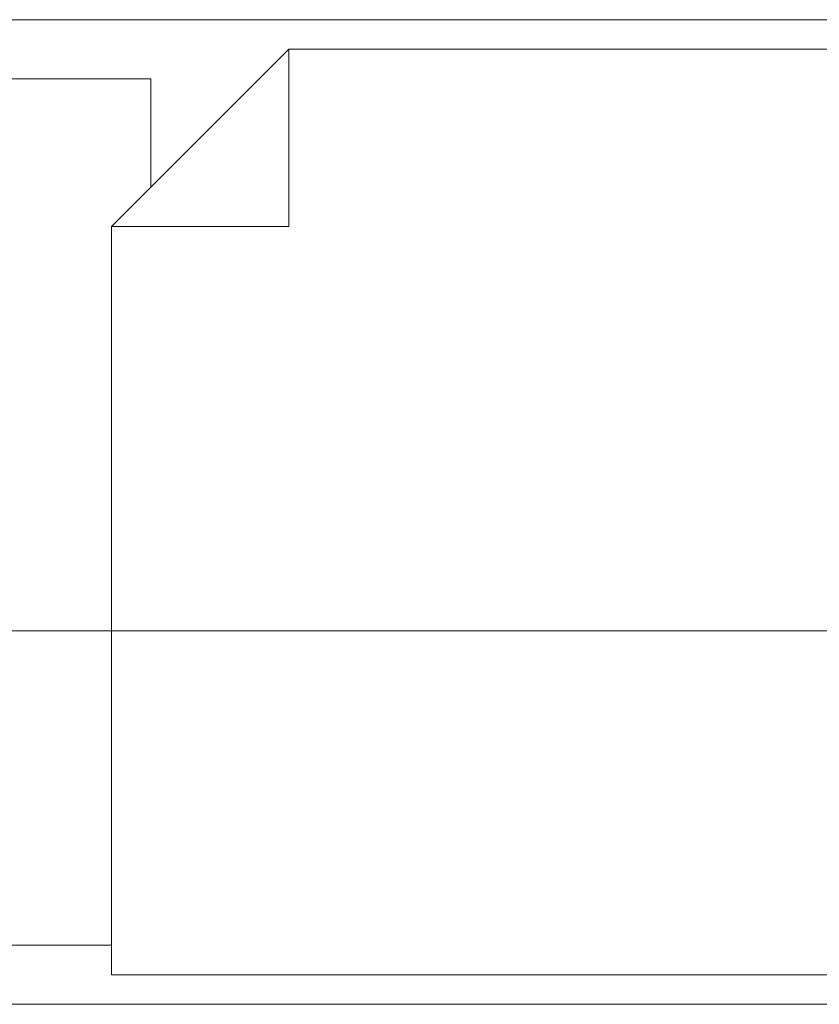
# Model space of a CAD drawing. Extents: x 100 to 2982, y 37 to 2050.
# Tile 13 of 135: x 701 to 782, y 714 to 814. Entities that reach past the tile are written whole.
import ezdxf
from ezdxf.xclip import XClip

# ---------------------------------------------------------------- set-up
doc = ezdxf.new("R2010")
doc.units = 0
doc.header["$MEASUREMENT"] = 0
doc.header["$XCLIPFRAME"] = 0
for name, color, linetype in [('299-A Wymiary Opisy', 7, 'Continuous'), ('320-W Umeblowanie', 7, 'Continuous'), ('820-G Rysunki Obrazki', 7, 'Continuous')]:
    doc.layers.add(name, color=color, linetype=linetype)

# ---------------------------------------------------------------- blocks, each defined once
blk = doc.blocks.new('Rysunek_1_1', base_point=(-18316.35, -206.53))
at = {"layer": '299-A Wymiary Opisy', "color": 85, "linetype": 'Continuous', "lineweight": 13, "ltscale": 0.2}
blk.add_line((664.8, 751.95), (1101.8, 751.95), dxfattribs=at)
at = {"layer": '320-W Umeblowanie', "color": 4, "linetype": 'Continuous', "lineweight": 13, "ltscale": 0.2}
for p, q in [((896.3, 814.01), (666.3, 814.01)), ((728.3, 811.01), (728.3, 793.01)), ((710.3, 793.01), (728.3, 793.01)), ((666.3, 714.01), (896.3, 714.01))]:
    blk.add_line(p, q, dxfattribs=at)
at = {"layer": '320-W Umeblowanie', "color": 4, "linetype": 'Continuous', "lineweight": 13, "ltscale": 0.2, "flags": 128}
for points in [[(893.3, 717.01), (893.3, 811.01), (728.3, 811.01), (710.3, 793.01), (710.3, 717.01)], [(710.3, 793.01), (714.3, 797.01), (714.3, 808.01), (672.3, 808.01), (672.3, 720.01), (710.3, 720.01)]]:
    blk.add_lwpolyline(points, close=True, dxfattribs=at)

msp = doc.modelspace()

# ---------------------------------------------------------------- block references
at = {"layer": '820-G Rysunki Obrazki', "color": 65, "linetype": 'Continuous', "lineweight": 13, "ltscale": 0.2}
ref = msp.add_blockref('Rysunek_1_1', (-18316.35, -206.53), dxfattribs=at)
XClip(ref).set_block_clipping_path([(244.527027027, 76.8014120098), (2570.9054054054, 2022.1162324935)])

doc.saveas('drawing.dxf')
